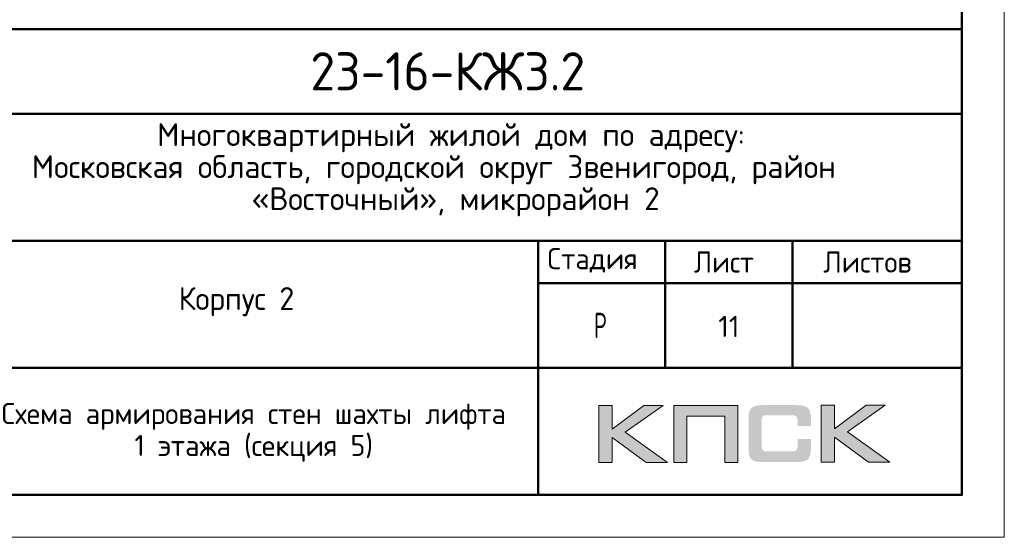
# Model space of a CAD drawing. Header units: millimetres. Extents: x -49773 to 2322955, y -3321 to 58485.
# Tile 126 of 256: x 567299 to 578917, y -1425 to 4686. Entities that reach past the tile are written whole.
import ezdxf

# ---------------------------------------------------------------- set-up
doc = ezdxf.new("R2010")
doc.units = ezdxf.units.MM
doc.layers.add('Standard', color=7, linetype='Continuous', lineweight=25)
doc.layers.add('Стена наружная_ Сайдинг', color=7, linetype='Continuous', lineweight=35)
doc.styles.add('ISOCPEUR', font='txt')

msp = doc.modelspace()

# ---------------------------------------------------------------- hatches: boundary and pattern name
h = msp.add_hatch(color=256)
h.paths.add_polyline_path([(574889.7, 132.2), (574662.2, 132.2), (574290.2, -147.8), (574290.2, 132.2), (574132.5, 132.2), (574132.5, -539.9), (574290.2, -539.9), (574290.2, -244.6), (574692.6, -539.9), (574944.3, -539.9), (574443.7, -184.5)])
h.paths.add_polyline_path([(575172.5, 5.7), (575617.8, 5.7), (575617.8, -539.9), (575774.1, -539.9), (575774.1, 132.2), (575607.4, 132.2), (575016.2, 132.2), (575016.2, -26.8), (575016.2, -539.9), (575172.5, -539.9)])
h.paths.add_polyline_path([(576912.3, 135.7), (576754.6, 135.7), (576754.6, -537.1), (576912.3, -537.1), (576912.3, -241.2), (577314.7, -537.1), (577566.4, -537.1), (577065.8, -181), (577511.8, 135.7), (577285, 135.7), (576912.3, -144.3)])
msp.add_hatch(color=256).paths.add_polyline_path([(576623.2, 61), (576621.1, 68.6), (576618.4, 74.9), (576614.9, 81.1), (576611.5, 87.3), (576608, 92.1), (576603.9, 97), (576599.7, 101.8), (576595.6, 106), (576590, 109.4), (576584.5, 113.6), (576578.3, 117), (576571.4, 119.8), (576564.4, 122.6), (576556.8, 125.3), (576549.2, 127.4), (576531.3, 130.9), (576511.9, 133.6), (576490.5, 135), (576466.9, 135.7), (576065.9, 135.7), (576042.4, 135), (576021.6, 133.6), (576001.6, 130.9), (575984.3, 127.4), (575976, 124.6), (575968.4, 122.6), (575961.5, 119.8), (575955.3, 116.3), (575949, 113.6), (575942.8, 109.4), (575938, 106), (575933.1, 101.8), (575929, 97), (575925.5, 92.1), (575921.4, 87.3), (575917.9, 81.1), (575915.2, 74.9), (575912.4, 67.9), (575909.6, 61), (575907.5, 53.4), (575904.1, 36.8), (575901.3, 18.8), (575899.2, -1.2), (575899.2, -23.3), (575899.2, -377.4), (575899.2, -399.5), (575901.3, -419.6), (575904.1, -438.2), (575907.5, -454.8), (575909.6, -462.4), (575912.4, -469.3), (575915.2, -476.3), (575917.9, -482.5), (575921.4, -488), (575925.5, -493.5), (575929, -498.4), (575933.1, -503.2), (575938, -507.4), (575943.5, -510.8), (575949, -514.3), (575955.3, -517.7), (575961.5, -521.2), (575969.1, -523.3), (575976, -526), (575984.3, -528.1), (576001.6, -532.3), (576021.6, -534.3), (576043.1, -536.4), (576065.9, -537.1), (576466.9, -537.1), (576490.5, -536.4), (576511.9, -535), (576531.3, -532.3), (576548.5, -528.8), (576556.8, -526), (576564.4, -524), (576571.4, -521.2), (576578.3, -517.7), (576584.5, -515), (576590, -510.8), (576595.6, -507.4), (576599.7, -503.2), (576603.9, -499.1), (576608, -493.5), (576611.5, -488.7), (576614.9, -482.5), (576618.4, -476.3), (576621.1, -470), (576623.2, -462.4), (576626, -454.8), (576629.4, -438.2), (576632.2, -420.2), (576633.6, -399.5), (576634.3, -377.4), (576634.3, -266), (576477.3, -266), (576477.3, -356.6), (576477.3, -362.9), (576476.6, -369.1), (576475.2, -374.6), (576473.9, -380.1), (576471.8, -385), (576469.7, -389.1), (576466.9, -393.3), (576463.5, -396.7), (576460, -400.2), (576455.9, -403), (576451, -405), (576446.2, -407.1), (576441.4, -408.5), (576435.1, -409.2), (576428.9, -409.9), (576422.7, -410.6), (576099.1, -410.6), (576093.6, -409.9), (576088.7, -409.2), (576084.6, -407.1), (576080.4, -405), (576076.3, -402.3), (576072.8, -399.5), (576069.4, -396), (576066.6, -391.9), (576063.8, -387.7), (576061.7, -383.6), (576059.7, -378.8), (576058.3, -373.9), (576056.2, -364.2), (576055.5, -354.6), (576055.5, -31.6), (576055.5, -26.1), (576056.2, -20.6), (576057.6, -15.7), (576059, -10.9), (576060.4, -6.7), (576062.4, -3.3), (576065.2, 0.2), (576068, 3.6), (576071.4, 6.4), (576074.9, 9.2), (576079, 11.2), (576083.2, 12.6), (576088, 14), (576092.9, 14.7), (576098.4, 15.4), (576103.9, 15.4), (576422.7, 15.4), (576428.9, 15.4), (576435.1, 14.7), (576440.7, 13.3), (576445.5, 11.9), (576450.4, 9.9), (576455.2, 7.8), (576459.3, 4.3), (576462.8, 1.6), (576466.3, -2.6), (576469, -6.7), (576471.8, -10.9), (576473.9, -15.7), (576475.2, -20.6), (576476.6, -26.1), (576477.3, -32.3), (576477.3, -38.5), (576477.3, -112.5), (576634.3, -112.5), (576634.3, -23.3), (576633.6, -1.2), (576632.2, 18.8), (576629.4, 36.8), (576625.3, 53.4)])

# ---------------------------------------------------------------- linework, layer by layer
at = {"lineweight": 0}
for points in [[(574132.5, -539.9), (574132.5, 132.2), (574290.2, 132.2), (574290.2, -147.8), (574662.2, 132.2), (574889.7, 132.2), (574443.7, -184.5), (574944.3, -539.9), (574692.6, -539.9), (574290.2, -244.6), (574290.2, -539.9), (574132.5, -539.9)], [(575172.5, -539.9), (575172.5, 5.7), (575617.8, 5.7), (575617.8, -539.9), (575774.1, -539.9), (575774.1, 132.2), (575607.4, 132.2), (575016.2, 132.2), (575016.2, -26.8), (575016.2, -539.9), (575172.5, -539.9)], [(576754.6, -537.1), (576754.6, 135.7), (576912.3, 135.7), (576912.3, -144.3), (577285, 135.7), (577511.8, 135.7), (577065.8, -181), (577566.4, -537.1), (577314.7, -537.1), (576912.3, -241.2), (576912.3, -537.1), (576754.6, -537.1)]]:
    msp.add_lwpolyline(points, close=True, dxfattribs=at)
at = {"layer": 'Standard', "color": 7, "linetype": 'Continuous', "lineweight": 13, "transparency": 33554687}
msp.add_lwpolyline([(536916.8, -1424.7), (578916.8, -1424.7), (578916.8, 57975.3), (536916.8, 57975.3), (536916.8, -1424.7)], close=True, dxfattribs=at)
at = {"layer": 'Standard', "color": 7, "linetype": 'Continuous', "lineweight": 50, "transparency": 33554687}
msp.add_lwpolyline([(538916.8, 57475.3), (578416.8, 57475.3), (578416.8, -924.7), (538916.8, -924.7), (538916.8, 57475.3)], close=True, dxfattribs=at)
at = {"layer": 'Стена наружная_ Сайдинг', "color": 7, "linetype": 'Continuous', "lineweight": 50, "transparency": 33554687}
for p, q in [((559916.7, 4575.3), (578416.8, 4575.3)), ((578416.8, 4575.3), (578416.8, -924.7)), ((566416.7, 3575.3), (578416.8, 3575.3)), ((566416.7, 2075.3), (578416.8, 2075.3)), ((573416.7, 1575.3), (578416.8, 1575.3)), ((566416.7, 575.3), (578416.8, 575.3)), ((559916.7, -924.7), (578416.8, -924.7))]:
    msp.add_line(p, q, dxfattribs=at)
for points in [[(573416.7, -924.7), (573416.7, 575.3), (573416.7, 2075.3)], [(574916.7, 575.3), (574916.7, 1325.3), (574916.7, 2075.3)], [(576416.7, 2075.3), (576416.7, 1325.3), (576416.7, 575.3)]]:
    msp.add_lwpolyline(points, dxfattribs=at)

# ---------------------------------------------------------------- texts
at = {"layer": 'Standard', "color": 7, "linetype": 'Continuous', "lineweight": 50, "transparency": 33554687, "insert": (570729.2, 3850.3), "char_height": 450, "width": 3586.382, "attachment_point": 7, "style": 'ISOCPEUR'}
msp.add_mtext('\\W0.95;23-16-КЖ3.2', dxfattribs=at)
at = {"layer": 'Standard', "color": 7, "linetype": 'Continuous', "lineweight": 25, "transparency": 33554687, "attachment_point": 7, "style": 'ISOCPEUR'}
for s, insert, char_height, width in [('\\W0.99;Многоквартирный жилой дом по адресу: ', (568920.2, 3120.3), 270, 7123.089), ('\\W0.99;Московская область, городской округ Звенигород, район ', (567442, 2742.3), 270, 10078.117), ('\\W0.99;«Восточный», микрорайон 2', (570034, 2364.3), 270, 4896.236), ('\\W0.96;Стадия', (573526.8, 1700.1), 250, 1243.904), ('\\W0.94;Лист', (575254.4, 1700.1), 250, 866.919), ('\\W0.96;Листов', (576780.4, 1700.1), 250, 1218.997), ('\\W0.96;Корпус 2', (569174.2, 1185.3), 270, 1614.451), ('\\W0.62;Р', (574074.4, 925.3), 300, 276.791)]:
    msp.add_mtext(s, dxfattribs=dict(at, insert=insert, char_height=char_height, width=width))
at = {"layer": 'Standard', "color": 7, "linetype": 'Continuous', "lineweight": 13, "transparency": 33554687, "insert": (575666.8, 1065.3), "char_height": 250, "width": 328.125, "attachment_point": 5, "style": 'ISOCPEUR'}
msp.add_mtext('\\A1;{\\fISOCPEUR|i0|b0;\\H250.000000;\\W1.000000;\\C7;11}\\P', dxfattribs=at)
at = {"layer": 'Standard', "color": 7, "linetype": 'Continuous', "lineweight": 25, "transparency": 33554687, "insert": (569960, 161.7), "char_height": 250, "width": 6366.875, "attachment_point": 2, "line_spacing_factor": 0.903614}
msp.add_mtext('\\A1;{\\fISOCPEUR|i0|b0;\\H250.000000;\\W1.000000;\\C7;Схема армирования стен шахты лифта}\\P{\\fISOCPEUR|i0|b0;\\H250.000000;\\W1.000000;\\C7;1 этажа (секция 5)}\\P', dxfattribs=at)

doc.saveas('drawing.dxf')
